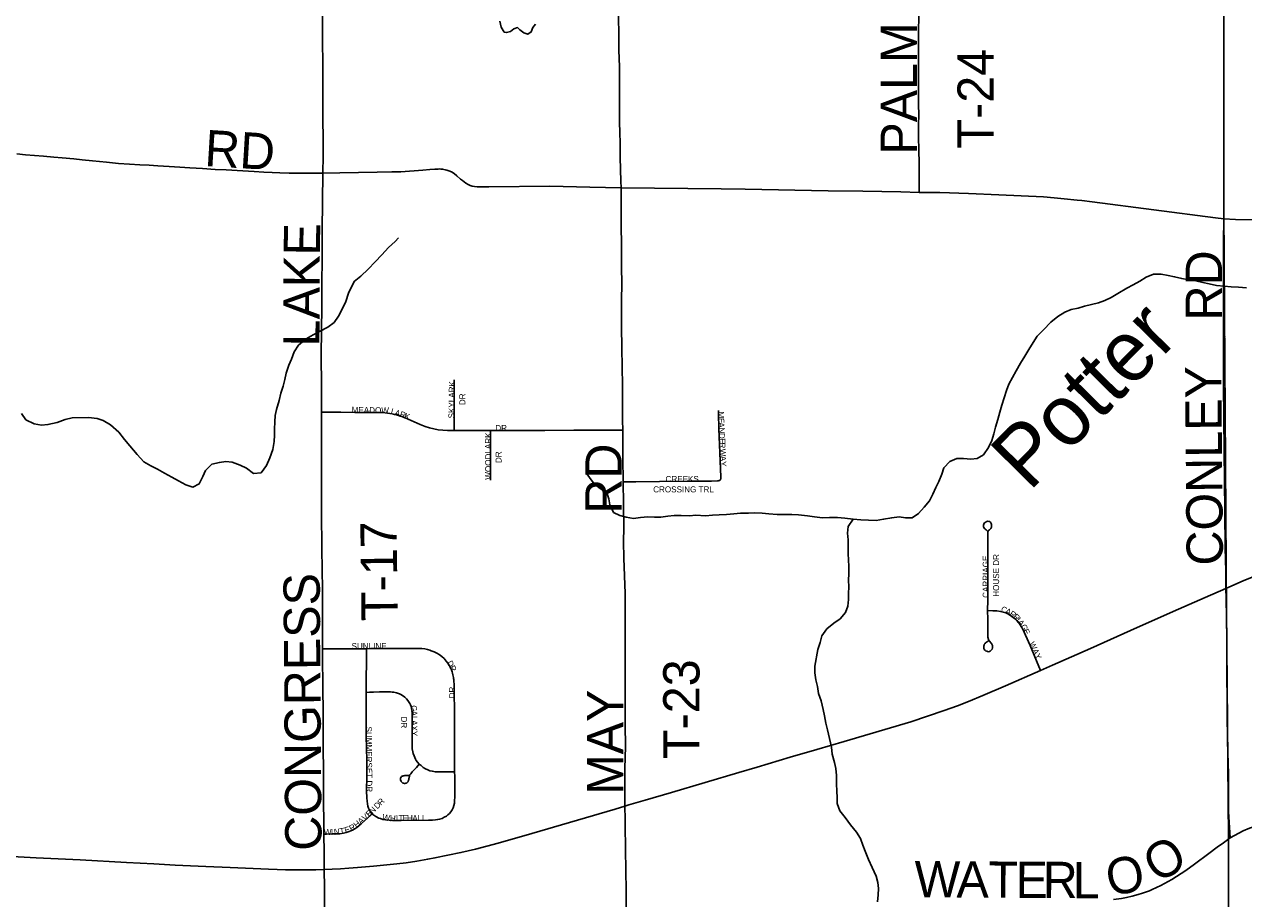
# Model space of a CAD drawing. Header units: feet. Extents: x 2113747 to 2516209, y 960708 to 1356798.
# Tile 18 of 206: x 2289153 to 2299235, y 1104420 to 1111647. Entities that reach past the tile are written whole.
import ezdxf

# ---------------------------------------------------------------- set-up
doc = ezdxf.new("R2010")
doc.units = ezdxf.units.FT
doc.header["$LTSCALE"] = 50
doc.header["$MEASUREMENT"] = 0
doc.linetypes.add('OhDOT_USTN3', pattern=[0.22, 0.165, -0.055])
for name, color, linetype in [('0_Xref', 7, 'Continuous'), ('GM_X_County_Road', 3, 'Continuous'), ('GM_X_County_Road_Text', 3, 'Continuous'), ('GM_X_Minor_Lake', 5, 'Continuous'), ('GM_X_Minor_River', 5, 'Continuous'), ('GM_X_Minor_River_Text', 5, 'Continuous'), ('GM_X_Township', 251, 'OhDOT_USTN3'), ('GM_X_Township_Road', 4, 'Continuous'), ('GM_X_Township_Road_Text', 4, 'Continuous'), ('GM_X_Township_Subdivision', 4, 'Continuous'), ('GM_X_Township_Subdivision_Text', 4, 'Continuous'), ('GM_X_US_Route', 1, 'Continuous')]:
    doc.layers.add(name, color=color, linetype=linetype)
doc.styles.add('Styledgn030', font='dgn030.shx')
doc.styles.add('Styledgn031', font='dgn031.shx')

# ---------------------------------------------------------------- blocks, each defined once
blk = doc.blocks.new('POR')
at = {"layer": 'GM_X_County_Road', "flags": 128}
for points in [[(2299072, 1110039), (2299167, 1110034), (2299321, 1110032)], [(2299089, 1106984), (2299089, 1107022), (2299088, 1107075), (2299087, 1107140), (2299085, 1107208), (2299085, 1107238), (2299084, 1107261), (2299083, 1107277), (2299083, 1107283), (2299083, 1107332), (2299082, 1107404), (2299081, 1107532), (2299081, 1107568), (2299080, 1107598), (2299079, 1107703), (2299078, 1107791), (2299078, 1107827), (2299077, 1107870), (2299077, 1107899), (2299077, 1107919), (2299076, 1107968), (2299075, 1108021), (2299074, 1108080), (2299074, 1108109), (2299073, 1108191), (2299073, 1108243), (2299072, 1108273), (2299072, 1108296), (2299071, 1108309), (2299071, 1108338), (2299072, 1108384), (2299072, 1108404), (2299071, 1108414), (2299071, 1108482), (2299070, 1108571), (2299070, 1108683), (2299069, 1108811), (2299069, 1108942), (2299068, 1109066), (2299068, 1109213), (2299070, 1109289), (2299069, 1109312), (2299069, 1109387), (2299068, 1109495), (2299069, 1109580), (2299069, 1109692), (2299069, 1109853), (2299072, 1110039)], [(2299124, 1104923), (2299110, 1105136), (2299109, 1105221), (2299110, 1105251), (2299110, 1105274), (2299110, 1105372), (2299109, 1105451), (2299105, 1105625), (2299103, 1105723), (2299100, 1105953), (2299100, 1106031), (2299097, 1106297), (2299097, 1106438), (2299095, 1106563), (2299093, 1106737), (2299090, 1106904), (2299089, 1106984)], [(2299124, 1104923), (2299231, 1104979), (2299284, 1105002), (2299389, 1105037), (2299427, 1105047), (2299634, 1105100), (2299716, 1105121), (2299773, 1105137), (2299840, 1105154)], [(2298159, 1104412), (2298225, 1104421), (2298266, 1104430), (2298314, 1104441), (2298362, 1104454), (2298400, 1104465), (2298431, 1104475), (2298456, 1104484), (2298480, 1104495), (2298516, 1104512), (2298551, 1104529), (2298610, 1104560), (2298641, 1104577), (2298680, 1104602), (2298757, 1104653), (2298829, 1104705), (2298947, 1104794), (2299016, 1104844), (2299069, 1104882), (2299124, 1104923)]]:
    blk.add_lwpolyline(points, dxfattribs=at)
at = {"layer": 'GM_X_Minor_Lake', "flags": 128}
blk.add_lwpolyline([(2293085, 1111673), (2293097, 1111625), (2293121, 1111583), (2293141, 1111579), (2293173, 1111587), (2293201, 1111609), (2293231, 1111621), (2293251, 1111601), (2293283, 1111577), (2293315, 1111565), (2293345, 1111585), (2293357, 1111621), (2293379, 1111648)], dxfattribs=at)
at = {"layer": 'GM_X_Minor_River', "flags": 128}
for points in [[(2299260, 1109469), (2299192, 1109475), (2299132, 1109477), (2299074, 1109483), (2299012, 1109489), (2298950, 1109502), (2298898, 1109514), (2298840, 1109526), (2298782, 1109534), (2298724, 1109546), (2298664, 1109560), (2298610, 1109572), (2298552, 1109582), (2298490, 1109582), (2298430, 1109557), (2298376, 1109523), (2298322, 1109495), (2298270, 1109467), (2298194, 1109421), (2298140, 1109388), (2298088, 1109364), (2298036, 1109344), (2297920, 1109316), (2297868, 1109300), (2297810, 1109289), (2297758, 1109269), (2297700, 1109233), (2297640, 1109185), (2297579, 1109122), (2297529, 1109070), (2297495, 1109016), (2297459, 1108960), (2297425, 1108904), (2297389, 1108845), (2297353, 1108783), (2297325, 1108729), (2297295, 1108673), (2297274, 1108619), (2297254, 1108559), (2297236, 1108498), (2297220, 1108440), (2297202, 1108380), (2297184, 1108318), (2297170, 1108262), (2297153, 1108208), (2297125, 1108149), (2297085, 1108089), (2297031, 1108059)], [(2289129, 1108431), (2289166, 1108377), (2289234, 1108345), (2289294, 1108334), (2289348, 1108338), (2289424, 1108356), (2289490, 1108380), (2289548, 1108394), (2289684, 1108397), (2289754, 1108389), (2289806, 1108373), (2289864, 1108337), (2289934, 1108275), (2289982, 1108215), (2290024, 1108163), (2290086, 1108091), (2290142, 1108031), (2290198, 1107997), (2290255, 1107969), (2290311, 1107937), (2290373, 1107903), (2290429, 1107873), (2290487, 1107839), (2290547, 1107821), (2290599, 1107848), (2290629, 1107910), (2290651, 1107960), (2290702, 1108010), (2290766, 1108026), (2290820, 1108032), (2290872, 1108029), (2290938, 1108003), (2290991, 1107977), (2291047, 1107935), (2291111, 1107939), (2291155, 1107999), (2291184, 1108063), (2291208, 1108132), (2291220, 1108198), (2291222, 1108250), (2291222, 1108300), (2291224, 1108360), (2291228, 1108414), (2291237, 1108464), (2291259, 1108538), (2291275, 1108597), (2291293, 1108655), (2291307, 1108711), (2291317, 1108763), (2291339, 1108829), (2291361, 1108879), (2291384, 1108940), (2291420, 1108994), (2291484, 1109048)], [(2291484, 1109048), (2291542, 1109080), (2291594, 1109108), (2291662, 1109145), (2291714, 1109183), (2291752, 1109235), (2291778, 1109287), (2291810, 1109357), (2291833, 1109424), (2291881, 1109522), (2291935, 1109566), (2291995, 1109622), (2292055, 1109683), (2292109, 1109743), (2292165, 1109801), (2292218, 1109851), (2292246, 1109883)], [(2297031, 1108059), (2296979, 1108053), (2296919, 1108057), (2296863, 1108057), (2296805, 1108034), (2296757, 1107982), (2296739, 1107928), (2296715, 1107868), (2296691, 1107818), (2296665, 1107764), (2296638, 1107707), (2296594, 1107655), (2296546, 1107603), (2296494, 1107567), (2296440, 1107567), (2296386, 1107575), (2296326, 1107568), (2296258, 1107556), (2296196, 1107546), (2296132, 1107548), (2296070, 1107550), (2296006, 1107556), (2295938, 1107564), (2295878, 1107569), (2295812, 1107571), (2295752, 1107567), (2295686, 1107577), (2295630, 1107583), (2295554, 1107591), (2295500, 1107595), (2295438, 1107596), (2295378, 1107596), (2295310, 1107602), (2295254, 1107606), (2295194, 1107608), (2295142, 1107606), (2295076, 1107606), (2295020, 1107601), (2294958, 1107595), (2294898, 1107591), (2294842, 1107589), (2294786, 1107583), (2294706, 1107589), (2294654, 1107584), (2294584, 1107588), (2294526, 1107588), (2294474, 1107580), (2294416, 1107572), (2294364, 1107572), (2294308, 1107576), (2294248, 1107571), (2294190, 1107563), (2294130, 1107573), (2294076, 1107587), (2294026, 1107613), (2293995, 1107675), (2293987, 1107725), (2293969, 1107775), (2293915, 1107809), (2293865, 1107849), (2293825, 1107901), (2293805, 1107931)], [(2296006, 1107556), (2295964, 1107497), (2295960, 1107441), (2295964, 1107387), (2295964, 1107327), (2295966, 1107273), (2295969, 1107217), (2295971, 1107167), (2295971, 1107105), (2295969, 1107053), (2295971, 1106998), (2295969, 1106942), (2295969, 1106892), (2295961, 1106836), (2295942, 1106784), (2295898, 1106732), (2295846, 1106696), (2295790, 1106649), (2295748, 1106591), (2295734, 1106537), (2295714, 1106479), (2295690, 1106342), (2295689, 1106286), (2295697, 1106228), (2295711, 1106174), (2295721, 1106116), (2295741, 1106056), (2295759, 1105982), (2295769, 1105932), (2295781, 1105870), (2295794, 1105814), (2295812, 1105744), (2295826, 1105671), (2295834, 1105613), (2295852, 1105545), (2295864, 1105495), (2295868, 1105437), (2295869, 1105369), (2295871, 1105309), (2295873, 1105255), (2295875, 1105205), (2295897, 1105145), (2295939, 1105089), (2295985, 1105031), (2296035, 1104969), (2296066, 1104917), (2296086, 1104862), (2296106, 1104812), (2296132, 1104744), (2296164, 1104676), (2296196, 1104606), (2296210, 1104554), (2296217, 1104504), (2296213, 1104452), (2296207, 1104394)]]:
    blk.add_lwpolyline(points, dxfattribs=at)
at = {"layer": 'GM_X_Township', "flags": 128}
for points in [[(2273939, 1118799), (2275473, 1118800), (2276682, 1118792), (2278026, 1118784), (2278095, 1118774), (2278181, 1118783), (2279102, 1118777), (2279390, 1118776), (2284462, 1118744), (2286495, 1118732), (2291590, 1118700), (2291694, 1118700), (2298613, 1118657), (2299080, 1118654), (2299073, 1112956), (2299072, 1110035), (2299092, 1106995), (2299110, 1104924), (2299110, 1104784), (2299121, 1100750), (2299131, 1096372), (2299145, 1090827), (2298147, 1090820), (2294565, 1090800), (2294190, 1090795), (2291695, 1090779), (2287536, 1090733), (2283974, 1090692), (2281184, 1090660), (2280571, 1090646), (2279737, 1090638), (2276111, 1090564), (2275965, 1090561), (2275354, 1090544), (2275300, 1090545), (2274067, 1090515), (2274049, 1092053), (2274045, 1093010), (2274019, 1094549), (2274003, 1096382), (2273944, 1101977), (2273923, 1103969), (2273928, 1105260), (2273895, 1107881), (2273890, 1108659), (2273892, 1109492), (2273890, 1109708), (2273889, 1109866), (2273885, 1110318), (2273884, 1110420), (2273881, 1110748), (2273878, 1111173), (2273872, 1111794), (2273868, 1112294), (2273861, 1113069), (2273860, 1113281), (2273857, 1113575), (2273857, 1113636), (2273852, 1114201), (2273851, 1114281), (2273848, 1114656), (2273845, 1115019), (2273878, 1116829), (2273877, 1118817), (2273939, 1118799)], [(2299080, 1118654), (2299393, 1118653), (2300974, 1118651), (2302815, 1118637), (2305256, 1118586), (2305355, 1118577), (2305447, 1118586), (2308267, 1118589), (2311596, 1118575), (2314610, 1118563), (2321212, 1118516), (2325058, 1118507), (2328670, 1118495), (2328673, 1115450), (2328676, 1111411), (2328676, 1110812), (2328679, 1107535), (2328685, 1104162), (2328691, 1097555), (2328691, 1097500), (2328700, 1094332), (2328615, 1091117), (2326938, 1091094), (2326732, 1091091), (2324108, 1091056), (2318107, 1090974), (2313863, 1090917), (2307056, 1090903), (2301402, 1090840), (2299895, 1090831), (2299145, 1090827), (2299131, 1096372), (2299121, 1100750), (2299110, 1104784), (2299110, 1104924), (2299092, 1106995), (2299072, 1110035), (2299073, 1112956), (2299080, 1118654)]]:
    blk.add_lwpolyline(points, dxfattribs=at)
at = {"layer": 'GM_X_Township_Road', "flags": 128}
for points in [[(2291621, 1110416), (2291623, 1110559), (2291623, 1110659), (2291624, 1110747), (2291622, 1110815), (2291622, 1111009), (2291621, 1111195), (2291618, 1111635), (2291616, 1112059), (2291611, 1112606), (2291618, 1113326)], [(2294087, 1110296), (2294086, 1110350), (2294081, 1110546), (2294080, 1110616), (2294080, 1110671), (2294077, 1110747), (2294075, 1110845), (2294075, 1110991), (2294073, 1111191), (2294073, 1111296), (2294070, 1111433), (2294068, 1111505), (2294066, 1111765)], [(2296551, 1110258), (2296551, 1110329), (2296551, 1110365), (2296551, 1110511), (2296549, 1110595), (2296549, 1110635), (2296548, 1110690), (2296548, 1110713), (2296547, 1110814), (2296549, 1110903), (2296548, 1110981), (2296547, 1111083), (2296546, 1111181), (2296548, 1111539), (2296550, 1111765), (2296549, 1112119), (2296545, 1112299), (2296546, 1112338), (2296546, 1112378), (2296545, 1112443), (2296541, 1113001), (2296540, 1113120), (2296539, 1113309)], [(2289090, 1110576), (2289162, 1110569), (2289312, 1110556), (2289397, 1110549), (2289466, 1110543), (2289563, 1110535), (2289632, 1110528), (2289716, 1110520), (2289833, 1110508), (2289931, 1110498), (2290023, 1110491), (2290109, 1110486), (2290185, 1110482), (2290256, 1110478), (2290351, 1110472), (2290439, 1110467), (2290521, 1110462), (2290626, 1110455), (2290731, 1110448), (2290821, 1110443), (2290959, 1110436), (2291052, 1110430), (2291132, 1110425), (2291201, 1110422), (2291265, 1110420), (2291344, 1110417), (2291423, 1110416), (2291621, 1110416)], [(2291611, 1108441), (2291611, 1108497), (2291611, 1108543), (2291609, 1108651), (2291608, 1108917), (2291614, 1109311), (2291613, 1109385), (2291615, 1109827), (2291615, 1109867), (2291616, 1109945), (2291621, 1110416)], [(2291621, 1110416), (2291762, 1110419), (2292071, 1110425), (2292193, 1110427), (2292226, 1110427), (2292265, 1110429), (2292448, 1110441), (2292505, 1110446), (2292547, 1110450), (2292563, 1110451), (2292576, 1110451), (2292587, 1110452), (2292598, 1110451), (2292611, 1110450), (2292621, 1110448), (2292634, 1110445), (2292646, 1110442), (2292664, 1110436), (2292684, 1110427), (2292706, 1110413), (2292729, 1110396), (2292760, 1110368), (2292775, 1110356), (2292804, 1110334), (2292824, 1110322), (2292839, 1110315), (2292855, 1110309), (2292875, 1110306), (2292898, 1110304), (2292993, 1110305), (2293498, 1110309), (2293829, 1110301), (2294087, 1110296)], [(2294087, 1110296), (2294914, 1110288), (2295113, 1110284), (2295801, 1110272), (2296085, 1110267), (2296401, 1110262), (2296551, 1110258)], [(2294100, 1108402), (2294098, 1108581), (2294098, 1108631), (2294098, 1108703), (2294097, 1108775), (2294094, 1109011), (2294092, 1109109), (2294091, 1109312), (2294092, 1109397), (2294093, 1109473), (2294091, 1109673), (2294090, 1109754), (2294090, 1109853), (2294089, 1109954), (2294088, 1109987), (2294088, 1110029), (2294089, 1110062), (2294088, 1110114), (2294087, 1110236), (2294087, 1110296)], [(2296551, 1110258), (2296723, 1110257), (2296959, 1110250), (2297210, 1110238), (2297579, 1110220), (2297669, 1110214), (2297750, 1110206), (2297858, 1110194), (2297897, 1110190), (2297984, 1110180), (2299003, 1110047), (2299072, 1110039)], [(2291619, 1106484), (2291619, 1106562), (2291618, 1106634), (2291618, 1106837), (2291617, 1106985), (2291616, 1107129), (2291615, 1107168), (2291613, 1107283), (2291612, 1107379), (2291610, 1107546), (2291610, 1107611), (2291610, 1107753), (2291609, 1107968), (2291609, 1108204), (2291611, 1108441)], [(2294101, 1108291), (2294100, 1108375), (2294100, 1108402)], [(2294105, 1107865), (2294103, 1108064), (2294102, 1108198), (2294101, 1108291)], [(2294119, 1105184), (2294118, 1105236), (2294119, 1105494), (2294123, 1105677), (2294121, 1105856), (2294121, 1106137), (2294121, 1106203), (2294121, 1106307), (2294120, 1106474), (2294121, 1106861), (2294120, 1106943), (2294110, 1107234), (2294107, 1107371), (2294109, 1107486), (2294107, 1107683), (2294105, 1107865)], [(2291630, 1104952), (2291630, 1104985), (2291630, 1105080), (2291628, 1105191), (2291628, 1105244), (2291628, 1105280), (2291628, 1105453), (2291627, 1105542), (2291625, 1105601), (2291625, 1105660), (2291624, 1105712), (2291624, 1105732), (2291625, 1105876), (2291624, 1105947), (2291623, 1106029), (2291622, 1106094), (2291621, 1106163), (2291620, 1106270), (2291619, 1106319), (2291619, 1106480), (2291619, 1106484)], [(2294132, 1104229), (2294130, 1104344), (2294129, 1104485), (2294124, 1104826), (2294123, 1104898), (2294122, 1104957), (2294122, 1105006), (2294121, 1105075), (2294119, 1105184)], [(2291633, 1104661), (2291631, 1104801), (2291630, 1104952)], [(2291639, 1104063), (2291637, 1104218), (2291636, 1104333), (2291634, 1104510), (2291633, 1104661)]]:
    blk.add_lwpolyline(points, dxfattribs=at)
at = {"layer": 'GM_X_Township_Subdivision', "flags": 128}
for points in [[(2292706, 1108400), (2292706, 1108430), (2292706, 1108570), (2292706, 1108703), (2292706, 1108707)], [(2291611, 1108441), (2291620, 1108441), (2291695, 1108440), (2291771, 1108440), (2291887, 1108439), (2291990, 1108439), (2292079, 1108438), (2292115, 1108437), (2292157, 1108433), (2292195, 1108427), (2292230, 1108419), (2292267, 1108408), (2292301, 1108395), (2292352, 1108373), (2292426, 1108339), (2292466, 1108323), (2292504, 1108311), (2292539, 1108302), (2292575, 1108296), (2292614, 1108291), (2292651, 1108289), (2292706, 1108289)], [(2292706, 1108289), (2292706, 1108389), (2292706, 1108400)], [(2294897, 1107875), (2294902, 1107876), (2294905, 1107878), (2294907, 1107880), (2294909, 1107884), (2294910, 1107887), (2294911, 1107891), (2294911, 1107895), (2294911, 1107905), (2294897, 1108307), (2294894, 1108427), (2294893, 1108455)], [(2292706, 1108289), (2292834, 1108289), (2293007, 1108289)], [(2293007, 1108289), (2293457, 1108289), (2293696, 1108291), (2293886, 1108292), (2294060, 1108291), (2294101, 1108291)], [(2293008, 1107879), (2293008, 1107882), (2293008, 1107998), (2293007, 1108178), (2293007, 1108289)], [(2294105, 1107865), (2294209, 1107866), (2294404, 1107868), (2294635, 1107870), (2294835, 1107872), (2294884, 1107873), (2294889, 1107873), (2294893, 1107874), (2294897, 1107875)], [(2297119, 1107438), (2297120, 1107452), (2297123, 1107461), (2297127, 1107465), (2297134, 1107469), (2297138, 1107474), (2297144, 1107479), (2297148, 1107485), (2297150, 1107491), (2297151, 1107499), (2297151, 1107506), (2297150, 1107513), (2297148, 1107520), (2297145, 1107526), (2297142, 1107532), (2297134, 1107536), (2297127, 1107538), (2297118, 1107539), (2297113, 1107538), (2297105, 1107535), (2297097, 1107530), (2297091, 1107524), (2297087, 1107516), (2297084, 1107508), (2297083, 1107499), (2297085, 1107493), (2297088, 1107487), (2297092, 1107480), (2297098, 1107474), (2297105, 1107468), (2297115, 1107461)], [(2297118, 1106802), (2297118, 1106821), (2297119, 1106867), (2297120, 1106929), (2297119, 1106995), (2297121, 1107061), (2297120, 1107126), (2297120, 1107311), (2297119, 1107434), (2297119, 1107438)], [(2297555, 1106306), (2297470, 1106511), (2297432, 1106598), (2297410, 1106646), (2297397, 1106668), (2297383, 1106690), (2297367, 1106710), (2297349, 1106729), (2297329, 1106745), (2297308, 1106761), (2297286, 1106774), (2297269, 1106782), (2297248, 1106789), (2297226, 1106794), (2297194, 1106798), (2297161, 1106800), (2297118, 1106802)], [(2297122, 1106574), (2297120, 1106582), (2297119, 1106631), (2297119, 1106729), (2297118, 1106802)], [(2291619, 1106484), (2291658, 1106484), (2291719, 1106484), (2291782, 1106484), (2291864, 1106484), (2291981, 1106485)], [(2291979, 1106125), (2291979, 1106126), (2291980, 1106215), (2291981, 1106399), (2291981, 1106485)], [(2291981, 1106485), (2292014, 1106486), (2292172, 1106487), (2292310, 1106488), (2292395, 1106488), (2292428, 1106487), (2292441, 1106486), (2292464, 1106484), (2292487, 1106479), (2292506, 1106473), (2292518, 1106469), (2292542, 1106460), (2292564, 1106450), (2292584, 1106438), (2292605, 1106422), (2292624, 1106404), (2292642, 1106384), (2292655, 1106366), (2292668, 1106345), (2292677, 1106328), (2292685, 1106310), (2292691, 1106294)], [(2297125, 1106551), (2297120, 1106547), (2297114, 1106543), (2297109, 1106539), (2297102, 1106534), (2297098, 1106530), (2297094, 1106526), (2297091, 1106521), (2297089, 1106515), (2297087, 1106510), (2297087, 1106505), (2297087, 1106500), (2297087, 1106495), (2297088, 1106488), (2297091, 1106481), (2297095, 1106474), (2297101, 1106469), (2297111, 1106464), (2297118, 1106462), (2297126, 1106461), (2297133, 1106462), (2297140, 1106466), (2297146, 1106471), (2297151, 1106476), (2297155, 1106483), (2297158, 1106493), (2297159, 1106504), (2297158, 1106512), (2297155, 1106519), (2297150, 1106528), (2297131, 1106551), (2297125, 1106562), (2297122, 1106570), (2297122, 1106574)], [(2292711, 1105468), (2292711, 1105522), (2292711, 1105664), (2292709, 1105970), (2292708, 1106125), (2292706, 1106197), (2292705, 1106209), (2292704, 1106230), (2292702, 1106240), (2292701, 1106249), (2292699, 1106260), (2292697, 1106270), (2292694, 1106283), (2292691, 1106294)], [(2291979, 1106125), (2292008, 1106126), (2292041, 1106127), (2292090, 1106128), (2292132, 1106129), (2292181, 1106128), (2292195, 1106127), (2292207, 1106126), (2292218, 1106124), (2292229, 1106122), (2292238, 1106119), (2292247, 1106116), (2292256, 1106112), (2292267, 1106107), (2292281, 1106099), (2292298, 1106085), (2292312, 1106072), (2292324, 1106057), (2292335, 1106042), (2292341, 1106032), (2292346, 1106022), (2292352, 1106008), (2292356, 1105992), (2292358, 1105981), (2292359, 1105970), (2292359, 1105958), (2292359, 1105944), (2292359, 1105925), (2292359, 1105900), (2292359, 1105871), (2292359, 1105854), (2292359, 1105710), (2292361, 1105657), (2292364, 1105634), (2292368, 1105618), (2292375, 1105599), (2292388, 1105572), (2292394, 1105561), (2292405, 1105547), (2292418, 1105531)], [(2292026, 1105120), (2292008, 1105150), (2292000, 1105168), (2291994, 1105184), (2291990, 1105204), (2291987, 1105225), (2291984, 1105253), (2291983, 1105312), (2291984, 1105433), (2291984, 1105531), (2291984, 1105563), (2291980, 1105763), (2291979, 1105877), (2291979, 1105963), (2291979, 1106036), (2291979, 1106125)], [(2292335, 1105437), (2292327, 1105437), (2292321, 1105438), (2292313, 1105438), (2292304, 1105438), (2292298, 1105437), (2292292, 1105436), (2292285, 1105435), (2292280, 1105433), (2292276, 1105431), (2292272, 1105428), (2292269, 1105424), (2292266, 1105420), (2292264, 1105416), (2292264, 1105413), (2292263, 1105406), (2292264, 1105400), (2292268, 1105391), (2292270, 1105387), (2292274, 1105383), (2292277, 1105380), (2292281, 1105377), (2292284, 1105375), (2292287, 1105374), (2292290, 1105373), (2292294, 1105372), (2292297, 1105372), (2292300, 1105372), (2292303, 1105372), (2292306, 1105373), (2292309, 1105374), (2292313, 1105375), (2292316, 1105377), (2292318, 1105379), (2292320, 1105381), (2292322, 1105383), (2292324, 1105386), (2292326, 1105388), (2292327, 1105391), (2292329, 1105395), (2292330, 1105400), (2292332, 1105405), (2292333, 1105412), (2292334, 1105419), (2292336, 1105424), (2292337, 1105430), (2292338, 1105434), (2292339, 1105438), (2292340, 1105442), (2292342, 1105445), (2292345, 1105449), (2292348, 1105452), (2292360, 1105467), (2292368, 1105475), (2292378, 1105486), (2292387, 1105496), (2292395, 1105505), (2292407, 1105518), (2292418, 1105531)], [(2292418, 1105531), (2292433, 1105519), (2292450, 1105505), (2292470, 1105493), (2292488, 1105484), (2292507, 1105477), (2292527, 1105473), (2292550, 1105469), (2292576, 1105468), (2292607, 1105467), (2292632, 1105467), (2292675, 1105468), (2292711, 1105468)], [(2292026, 1105120), (2292060, 1105098), (2292084, 1105086), (2292097, 1105081), (2292116, 1105075), (2292142, 1105070), (2292170, 1105067), (2292196, 1105065), (2292223, 1105065), (2292268, 1105065), (2292496, 1105068), (2292528, 1105069), (2292552, 1105070), (2292570, 1105073), (2292587, 1105076), (2292607, 1105083), (2292625, 1105092), (2292643, 1105102), (2292656, 1105112), (2292668, 1105124), (2292679, 1105137), (2292690, 1105154), (2292698, 1105169), (2292704, 1105189), (2292709, 1105208), (2292711, 1105232), (2292712, 1105258), (2292712, 1105342), (2292712, 1105429), (2292711, 1105468)], [(2291630, 1104952), (2291650, 1104952), (2291700, 1104954), (2291729, 1104954), (2291761, 1104956), (2291793, 1104961), (2291815, 1104966), (2291840, 1104974), (2291866, 1104986), (2291886, 1104997), (2291901, 1105008), (2291939, 1105039), (2291970, 1105068), (2291995, 1105089), (2292026, 1105120)]]:
    blk.add_lwpolyline(points, dxfattribs=at)
at = {"layer": 'GM_X_US_Route', "flags": 128}
for points in [[(2294119, 1105184), (2294151, 1105194), (2294287, 1105233), (2294504, 1105298), (2295061, 1105462), (2295212, 1105506), (2295486, 1105588), (2295706, 1105653), (2295933, 1105719), (2296483, 1105882), (2296760, 1105975), (2296868, 1106014), (2296960, 1106049), (2297078, 1106098), (2297265, 1106179), (2297555, 1106306), (2297656, 1106350), (2297968, 1106488), (2298301, 1106636), (2298652, 1106792), (2298916, 1106908), (2299089, 1106984), (2299232, 1107046), (2299320, 1107082)], [(2288849, 1104780), (2289251, 1104758), (2289614, 1104739), (2289999, 1104718), (2290224, 1104707), (2290399, 1104696), (2290653, 1104685), (2290854, 1104677), (2291172, 1104663), (2291243, 1104660), (2291312, 1104659), (2291388, 1104658), (2291481, 1104658), (2291564, 1104659), (2291633, 1104661), (2291699, 1104662), (2291768, 1104666), (2291837, 1104671), (2291907, 1104676), (2292039, 1104687), (2292150, 1104698), (2292233, 1104707), (2292310, 1104716), (2292399, 1104730), (2292489, 1104746), (2292548, 1104756), (2292763, 1104800), (2292884, 1104828), (2293071, 1104878), (2293349, 1104958), (2294038, 1105160), (2294119, 1105184)]]:
    blk.add_lwpolyline(points, dxfattribs=at)
at = {"layer": 'GM_X_County_Road_Text', "char_height": 300, "attachment_point": 7, "line_spacing_factor": 0.8, "style": 'Styledgn030'}
for s, insert, rotation in [('{\\Fdgn000|c0;\\C256;RD}', (2299056, 1109199), 90), ('{\\Fdgn000|c0;\\C256;CONLEY}', (2299069, 1107174), 90.5087), ('{\\Fdgn000|c0;\\C256;O}', (2298526, 1104537), 31.2353), ('{\\Fdgn000|c0;\\C256;O}', (2298131, 1104432), 11.3774), ('{\\Fdgn000|c0;\\C256;W}', (2296513, 1104431), 359.6708), ('{\\Fdgn000|c0;\\C256;A}', (2296860, 1104429), 359.6734), ('{\\Fdgn000|c0;\\C256;T}', (2297124, 1104427), 359.6749), ('{\\Fdgn000|c0;\\C256;E}', (2297349, 1104426), 359.67), ('{\\Fdgn000|c0;\\C256;R}', (2297573, 1104425), 359.6745), ('{\\Fdgn000|c0;\\C256;L}', (2297822, 1104423), 0.0291)]:
    blk.add_mtext(s, dxfattribs=dict(at, insert=insert, rotation=rotation))
at = {"layer": 'GM_X_Minor_River_Text', "insert": (2297287, 1107952), "char_height": 500.24, "attachment_point": 4, "rotation": 45.4042, "line_spacing_factor": 0.8, "style": 'Styledgn031'}
blk.add_mtext('{\\Fdgn000|c0;\\C256;Potter}', dxfattribs=at)
at = {"layer": 'GM_X_Township_Road_Text', "char_height": 300, "attachment_point": 7, "line_spacing_factor": 0.8, "style": 'Styledgn030'}
for s, insert, rotation in [('{\\Fdgn000|c0;\\C256;PALM}', (2296534, 1110570), 90), ('{\\Fdgn000|c0;\\C256;T-24}', (2297169, 1110620), 90.0091), ('{\\Fdgn000|c0;\\C256;RD}', (2290638, 1110476), 356.5748), ('{\\Fdgn000|c0;\\C256;E}', (2291597, 1109734), 89.3185), ('{\\Fdgn000|c0;\\C256;K}', (2291595, 1109472), 89.7304), ('{\\Fdgn000|c0;\\C256;A}', (2291594, 1109208), 89.7377), ('{\\Fdgn000|c0;\\C256;L}', (2291593, 1108983), 89.7386), ('{\\Fdgn000|c0;\\C256;RD}', (2294092, 1107602), 90), ('{\\Fdgn000|c0;\\C256;T-17}', (2292241, 1106716), 90.7056), ('{\\Fdgn000|c0;\\C256;CONGRESS}', (2291615, 1104816), 90.3933), ('{\\Fdgn000|c0;\\C256;T-23}', (2294740, 1105573), 90), ('{\\Fdgn000|c0;\\C256;MAY}', (2294105, 1105278), 90)]:
    blk.add_mtext(s, dxfattribs=dict(at, insert=insert, rotation=rotation))
at = {"layer": 'GM_X_Township_Subdivision_Text', "char_height": 50, "attachment_point": 7, "line_spacing_factor": 0.8, "style": 'Styledgn030'}
for s, insert, rotation in [('{\\Fdgn000|c0;\\C256;SKYLARK}', (2292710, 1108389), 89.1464), ('{\\Fdgn000|c0;\\C256;DR}', (2292800, 1108499), 90), ('{\\Fdgn000|c0;\\C256;MEADOW}', (2291859, 1108435), 359.1041), ('{\\Fdgn000|c0;\\C256;L}', (2292178, 1108426), 343.2327), ('{\\Fdgn000|c0;\\C256;A}', (2292211, 1108416), 343.0998), ('{\\Fdgn000|c0;\\C256;R}', (2292252, 1108404), 340.9277), ('{\\Fdgn000|c0;\\C256;K}', (2292289, 1108391), 339.5258), ('{\\Fdgn000|c0;\\C256;M}', (2294887, 1108445), 271.9492), ('{\\Fdgn000|c0;\\C256;DR}', (2293047, 1108285), 0), ('{\\Fdgn000|c0;\\C256;E}', (2294889, 1108392), 272.7915), ('{\\Fdgn000|c0;\\C256;A}', (2294891, 1108356), 272.8345), ('{\\Fdgn000|c0;\\C256;N}', (2294893, 1108312), 272.8345), ('{\\Fdgn000|c0;\\C256;WOODLARK}', (2293014, 1107883), 90), ('{\\Fdgn000|c0;\\C256;D}', (2294895, 1108268), 272.8209), ('{\\Fdgn000|c0;\\C256;E}', (2294898, 1108224), 272.8416), ('{\\Fdgn000|c0;\\C256;DR}', (2293099, 1108020), 90), ('{\\Fdgn000|c0;\\C256;R}', (2294899, 1108189), 272.843), ('{\\Fdgn000|c0;\\C256;W}', (2294902, 1108137), 272.8255), ('{\\Fdgn000|c0;\\C256;A}', (2294905, 1108079), 272.8345), ('{\\Fdgn000|c0;\\C256;Y}', (2294907, 1108035), 272.8345), ('{\\Fdgn000|c0;\\C256;CREEKS}', (2294455, 1107863), 0), ('{\\Fdgn000|c0;\\C256;CROSSING TRL}', (2294353, 1107777), 0), ('{\\Fdgn000|c0;\\C256;CARRIAGE}', (2297128, 1106906), 90), ('{\\Fdgn000|c0;\\C256;HOUSE DR}', (2297214, 1106915), 90), ('{\\Fdgn000|c0;\\C256;C}', (2297224, 1106790), 342.8705), ('{\\Fdgn000|c0;\\C256;A}', (2297258, 1106780), 334.2952), ('{\\Fdgn000|c0;\\C256;R}', (2297293, 1106763), 324.5922), ('{\\Fdgn000|c0;\\C256;R}', (2297323, 1106743), 317.1986), ('{\\Fdgn000|c0;\\C256;I}', (2297349, 1106718), 309.7384), ('{\\Fdgn000|c0;\\C256;A}', (2297362, 1106703), 306.8437), ('{\\Fdgn000|c0;\\C256;G}', (2297387, 1106670), 299.8316), ('{\\Fdgn000|c0;\\C256;E}', (2297408, 1106634), 296.6628), ('{\\Fdgn000|c0;\\C256;SUNLINE}', (2291859, 1106481), 0), ('{\\Fdgn000|c0;\\C256;WAY}', (2297458, 1106529), 295.0177), ('{\\Fdgn000|c0;\\C256;D}', (2292644, 1106371), 297.7087), ('{\\Fdgn000|c0;\\C256;R}', (2292664, 1106333), 295.9895), ('{\\Fdgn000|c0;\\C256;DR}', (2292715, 1106075), 90), ('{\\Fdgn000|c0;\\C256;G}', (2292344, 1106013), 279.6851), ('{\\Fdgn000|c0;\\C256;DR}', (2292268, 1105925), 270), ('{\\Fdgn000|c0;\\C256;A}', (2292351, 1105973), 272.3614), ('{\\Fdgn000|c0;\\C256;L}', (2292353, 1105930), 270.0547), ('{\\Fdgn000|c0;\\C256;A}', (2292353, 1105895), 270), ('{\\Fdgn000|c0;\\C256;SUMMERSET DR}', (2291975, 1105842), 270.5299), ('{\\Fdgn000|c0;\\C256;X}', (2292353, 1105851), 269.9928), ('{\\Fdgn000|c0;\\C256;Y}', (2292353, 1105807), 269.9928), ('{\\Fdgn000|c0;\\C256;N}', (2292032, 1105116), 45.0151), ('{\\Fdgn000|c0;\\C256;D}', (2292072, 1105156), 45), ('{\\Fdgn000|c0;\\C256;R}', (2292103, 1105187), 45), ('{\\Fdgn000|c0;\\C256;A}', (2291935, 1105030), 40.1101), ('{\\Fdgn000|c0;\\C256;V}', (2291970, 1105059), 41.1778), ('{\\Fdgn000|c0;\\C256;E}', (2292006, 1105091), 44.4085), ('{\\Fdgn000|c0;\\C256;W}', (2292110, 1105071), 349.465), ('{\\Fdgn000|c0;\\C256;H}', (2292175, 1105060), 357.2232), ('{\\Fdgn000|c0;\\C256;I}', (2292226, 1105058), 2.492), ('{\\Fdgn000|c0;\\C256;T}', (2292248, 1105059), 1.9674), ('{\\Fdgn000|c0;\\C256;E}', (2292282, 1105060), 0.4372), ('{\\Fdgn000|c0;\\C256;H}', (2292317, 1105060), 0), ('{\\Fdgn000|c0;\\C256;A}', (2292361, 1105060), 0), ('{\\Fdgn000|c0;\\C256;L}', (2292405, 1105060), 0), ('{\\Fdgn000|c0;\\C256;L}', (2292440, 1105060), 0), ('{\\Fdgn000|c0;\\C256;W}', (2291630, 1104946), 0.4203), ('{\\Fdgn000|c0;\\C256;I}', (2291687, 1104946), 0.3933), ('{\\Fdgn000|c0;\\C256;N}', (2291714, 1104946), 4.1452), ('{\\Fdgn000|c0;\\C256;T}', (2291764, 1104950), 8.9159), ('{\\Fdgn000|c0;\\C256;E}', (2291809, 1104958), 18.0845), ('{\\Fdgn000|c0;\\C256;R}', (2291855, 1104974), 28.4187), ('{\\Fdgn000|c0;\\C256;H}', (2291901, 1105001), 40.0298)]:
    blk.add_mtext(s, dxfattribs=dict(at, insert=insert, rotation=rotation))

msp = doc.modelspace()

# ---------------------------------------------------------------- block references
at = {"layer": '0_Xref'}
msp.add_blockref('POR', (0, 0), dxfattribs=at)

doc.saveas('drawing.dxf')
